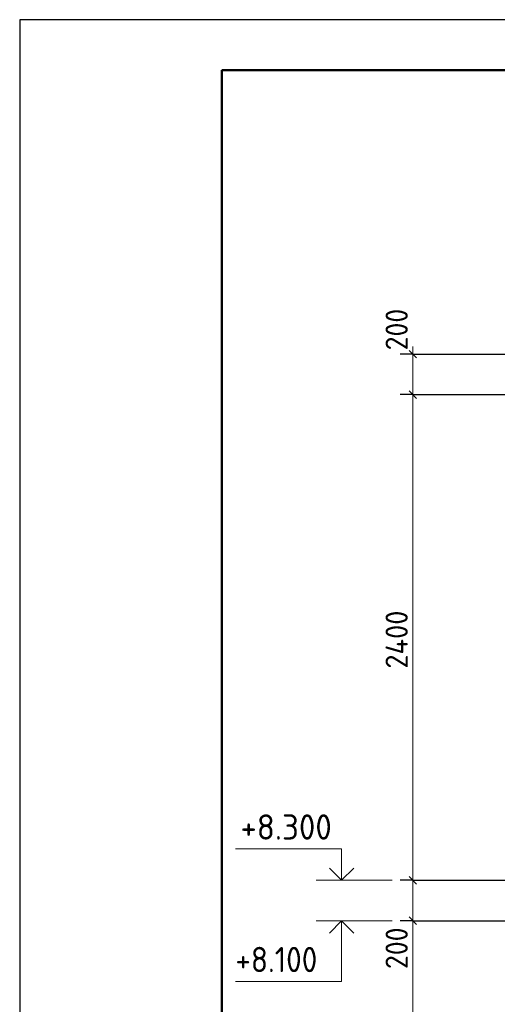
# Model space of a CAD drawing. Header units: millimetres. Extents: x 0 to 50400, y 0 to 35640.
# Tile 5 of 22: x 0 to 5667, y 23962 to 35640. Entities that reach past the tile are written whole.
import ezdxf

# ---------------------------------------------------------------- set-up
doc = ezdxf.new("R2010")
doc.units = ezdxf.units.MM
for name, color, linetype, lineweight in [('Standard', 7, 'Continuous', 25), ('Высотные отметки', 7, 'Continuous', 25), ('Размерная линия_ общее', 7, 'Continuous', 13)]:
    doc.layers.add(name, color=color, linetype=linetype, lineweight=lineweight)
doc.layers.add('Размерная выноска', color=7, linetype='Continuous')
doc.styles.add('ISOCPEUR', font='txt')

msp = doc.modelspace()

# ---------------------------------------------------------------- linework, layer by layer
at = {"layer": 'Standard', "color": 7, "linetype": 'Continuous', "lineweight": 25, "transparency": 33554687}
msp.add_line((2400, 35040), (2400, 1270), dxfattribs=at)
msp.add_lwpolyline([(0, 0), (50400, 0), (50400, 35640), (0, 35640), (0, 0)], close=True, dxfattribs=at)
at = {"layer": 'Standard', "color": 7, "linetype": 'Continuous', "lineweight": 13, "transparency": 33554687}
msp.add_lwpolyline([(50400, 35640), (0, 35640), (0, 0), (50400, 0), (50400, 35640)], dxfattribs=at)
at = {"layer": 'Standard', "color": 7, "linetype": 'Continuous', "lineweight": 50, "transparency": 33554687}
msp.add_lwpolyline([(2400, 35040), (49800, 35040), (49800, 600), (2400, 600), (2400, 35040)], close=True, dxfattribs=at)
at = {"layer": 'Высотные отметки', "color": 7, "linetype": 'Continuous', "lineweight": 35, "transparency": 33554687}
for p, q in [((3819, 25433), (3674, 25578)), ((3819, 25433), (3674, 25578)), ((3819, 25433), (3965, 25578)), ((3819, 25433), (3965, 25578)), ((3819, 24953), (3674, 24807)), ((3819, 24953), (3674, 24807)), ((3819, 24953), (3965, 24807)), ((3819, 24953), (3965, 24807))]:
    msp.add_line(p, q, dxfattribs=at)
at = {"layer": 'Высотные отметки', "color": 7, "linetype": 'Continuous', "lineweight": 13, "transparency": 33554687}
for p, q in [((4419, 25433), (3519, 25433)), ((4419, 25433), (3519, 25433)), ((4419, 24953), (3519, 24953)), ((4419, 24953), (3519, 24953))]:
    msp.add_line(p, q, dxfattribs=at)
for points in [[(3819, 25433), (3819, 25805), (2559, 25805)], [(3819, 25433), (3819, 25805), (2559, 25805)], [(3819, 24953), (3819, 24233), (2559, 24233)], [(3819, 24953), (3819, 24233), (2559, 24233)]]:
    msp.add_lwpolyline(points, dxfattribs=at)
at = {"layer": 'Размерная выноска', "color": 7, "linetype": 'Continuous', "lineweight": 13, "transparency": 33554687}
msp.add_line((4665, 25577), (4665, 26146), dxfattribs=at)
at = {"layer": 'Размерная линия_ общее', "color": 7, "linetype": 'Continuous', "lineweight": -3, "transparency": 33554687}
for p, q in [((4665, 31673), (4515, 31673)), ((4665, 31673), (4815, 31673)), ((4665, 31673), (6663, 31673)), ((4665, 31193), (4515, 31193)), ((4665, 31193), (4815, 31193)), ((4665, 31193), (6663, 31193)), ((4665, 25433), (4515, 25433)), ((4665, 25433), (4815, 25433)), ((4665, 25433), (6244, 25433)), ((4665, 24953), (4515, 24953)), ((4665, 24953), (4815, 24953)), ((4665, 24953), (6244, 24953))]:
    msp.add_line(p, q, dxfattribs=at)
at = {"layer": 'Размерная линия_ общее', "color": 7, "linetype": 'Continuous', "lineweight": 25, "transparency": 33554687}
for p, q in [((4620, 31718), (4710, 31628)), ((4620, 31238), (4710, 31148)), ((4620, 25478), (4710, 25388)), ((4620, 24998), (4710, 24908))]:
    msp.add_line(p, q, dxfattribs=at)
at = {"layer": 'Размерная линия_ общее', "color": 7, "linetype": 'Continuous', "lineweight": 13, "transparency": 33554687}
for p, q in [((4665, 31673), (4665, 31763)), ((4665, 31193), (4665, 25433)), ((4665, 25433), (4665, 24953)), ((4665, 24953), (4665, 15353))]:
    msp.add_line(p, q, dxfattribs=at)
msp.add_lwpolyline([(4665, 31673), (4665, 31590), (4665, 31590), (4665, 31193)], dxfattribs=at)

# ---------------------------------------------------------------- texts
at = {"layer": 'Высотные отметки', "color": 7, "linetype": 'Continuous', "lineweight": 25, "transparency": 33554687, "char_height": 300, "attachment_point": 7, "style": 'ISOCPEUR'}
for s, insert, width in [('\\W0.95;+8.300', (2619, 25915), 1281.44), ('\\W0.90;+8.100', (2559, 24343), 1214.11)]:
    msp.add_mtext(s, dxfattribs=dict(at, insert=insert, width=width))
at = {"layer": 'Размерная линия_ общее', "color": 7, "linetype": 'Continuous', "lineweight": 25, "transparency": 33554687, "char_height": 264, "attachment_point": 7, "rotation": 90, "style": 'ISOCPEUR'}
for s, insert, width in [('\\W0.91;200', (4605, 31718), 674.38), ('\\W0.93;2400', (4605, 27943), 888.46), ('\\W0.91;200', (4605, 24380), 674.38)]:
    msp.add_mtext(s, dxfattribs=dict(at, insert=insert, width=width))

doc.saveas('drawing.dxf')
